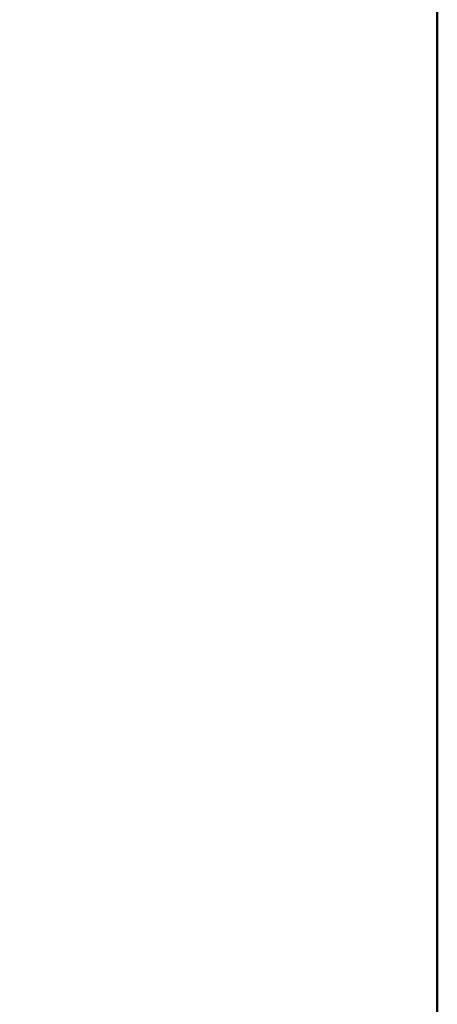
# Model space of a CAD drawing. Header units: millimetres. Extents: x 0 to 359, y -334 to 1.
# Tile 203 of 216: x 340 to 347, y -73 to -56. Entities that reach past the tile are written whole.
import ezdxf

# ---------------------------------------------------------------- set-up
doc = ezdxf.new("R2010")
doc.units = ezdxf.units.MM
doc.header["$MEASUREMENT"] = 0
doc.layers.add('0 Misc', color=7, linetype='Continuous', lineweight=35)

msp = doc.modelspace()

# ---------------------------------------------------------------- linework, layer by layer
at = {"layer": '0 Misc', "color": 160, "linetype": 'Continuous', "lineweight": 50}
for p, q in [((347, -296, 0.5), (347, 0, 0.5)), ((347, 0, 332.5), (347, -296, 332.5)), ((347, -294.5, 13), (347, -0.5, 13)), ((347, -294.5, 1), (347, -0.5, 1))]:
    msp.add_line(p, q, dxfattribs=at).dxf.unprotected_set("ltscale", 0)
at = {"layer": '0 Misc', "color": 160, "linetype": 'Continuous', "lineweight": 50, "extrusion": (1, 0, 0)}
for centre in [(-70, 92, 347), (-70, 257, 347), (-70, 241, 347), (-70, 76, 347), (-70, 166.5, 347)]:
    msp.add_circle(centre, 2.5, dxfattribs=at).dxf.unprotected_set("ltscale", 0)
at = {"layer": '0 Misc', "color": 7, "lineweight": 25}
for points, invisible_edges in [([(347, -294.5, 13), (12, -0.5, 13), (12, -294.5, 13)], 1), ([(347, -294.5, 13), (347, -0.5, 13), (12, -0.5, 13)], 12), ([(347, -0.5, 1), (12, -294.5, 1), (12, -0.5, 1)], 1), ([(347, -0.5, 1), (347, -294.5, 1), (12, -294.5, 1)], 12), ([(347, -294.5, 332), (12, -0.5, 332), (12, -294.5, 332)], 1), ([(347, -294.5, 332), (347, -0.5, 332), (12, -0.5, 332)], 12)]:
    msp.add_3dface(points, dxfattribs=dict(at, invisible_edges=invisible_edges))
for points in [[(63.439, -256.939, 320), (12, -0.5, 320), (347, -0.5, 320)], [(63.439, -256.939, 320), (347, -0.5, 320), (63.75, -256.701, 320)], [(63.75, -256.701, 320), (347, -0.5, 320), (64.112, -256.551, 320)], [(64.112, -256.551, 320), (347, -0.5, 320), (64.5, -256.5, 320)], [(64.5, -256.5, 320), (347, -0.5, 320), (64.888, -256.551, 320)], [(64.888, -256.551, 320), (347, -0.5, 320), (65.25, -256.701, 320)], [(65.25, -256.701, 320), (347, -0.5, 320), (65.561, -256.939, 320)], [(65.561, -256.939, 320), (347, -0.5, 320), (65.799, -257.25, 320)], [(65.799, -257.25, 320), (347, -0.5, 320), (65.949, -257.612, 320)], [(65.949, -257.612, 320), (347, -0.5, 320), (66, -258, 320)], [(66, -258, 320), (347, -0.5, 320), (87.439, -256.939, 320)], [(87.439, -256.939, 320), (347, -0.5, 320), (87.75, -256.701, 320)], [(87.75, -256.701, 320), (347, -0.5, 320), (88.112, -256.551, 320)], [(88.112, -256.551, 320), (347, -0.5, 320), (88.5, -256.5, 320)], [(88.5, -256.5, 320), (347, -0.5, 320), (88.888, -256.551, 320)], [(88.888, -256.551, 320), (347, -0.5, 320), (89.25, -256.701, 320)], [(89.25, -256.701, 320), (347, -0.5, 320), (89.561, -256.939, 320)], [(89.561, -256.939, 320), (347, -0.5, 320), (89.799, -257.25, 320)], [(89.799, -257.25, 320), (347, -0.5, 320), (89.949, -257.612, 320)], [(89.949, -257.612, 320), (347, -0.5, 320), (90, -258, 320)], [(347, -294.5, 320), (90, -258, 320), (347, -0.5, 320)]]:
    msp.add_3dface(points, dxfattribs=at)

doc.saveas('drawing.dxf')
